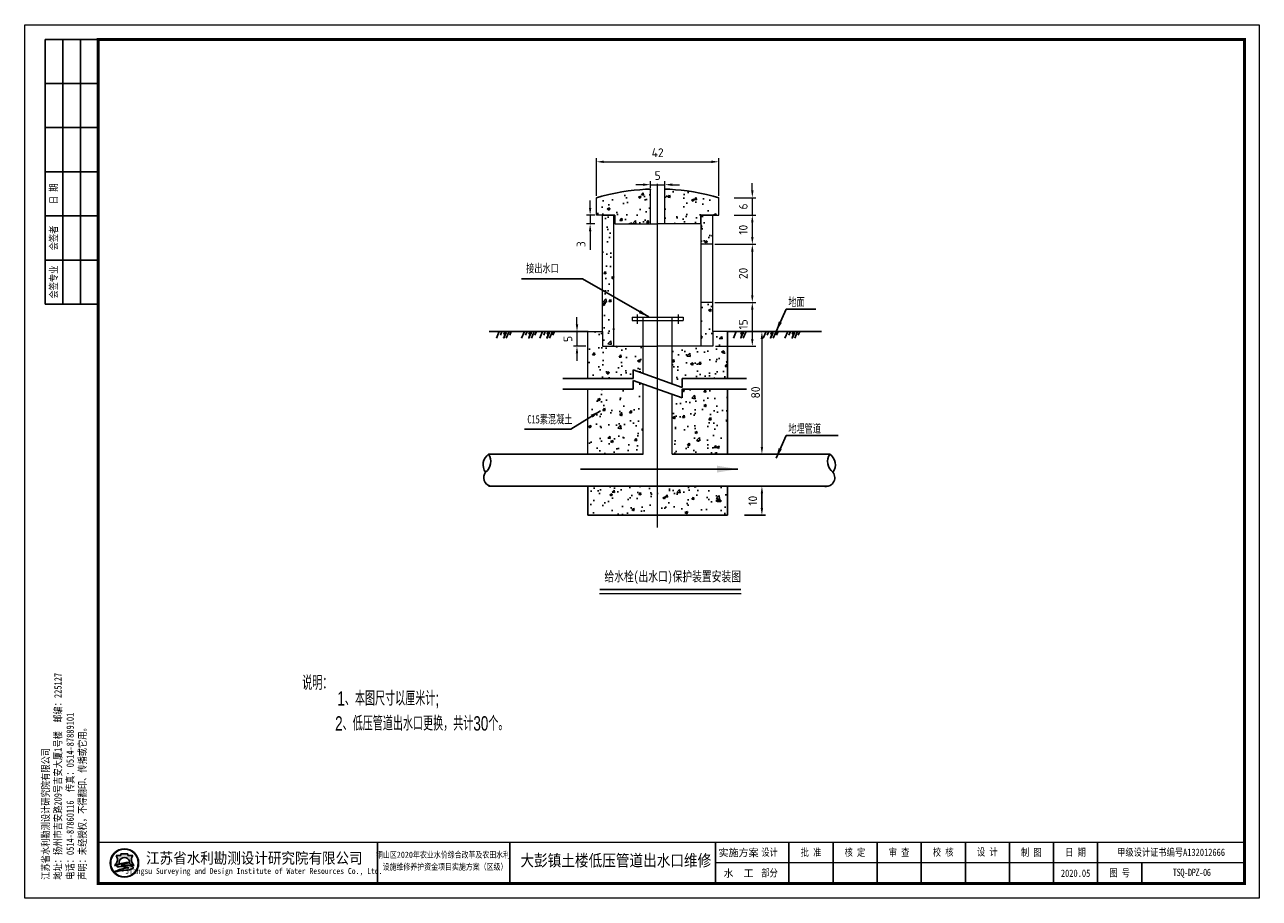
# Model space of a CAD drawing. Header units: millimetres. Extents: x 23647 to 54397, y 4269 to 8533.
# Tile 4 of 4: x 42455 to 42752, y 4502 to 4712. Entities that reach past the tile are written whole.
import ezdxf
from ezdxf.enums import TextEntityAlignment as Align
from ezdxf.lldxf.tags import DXFTag

# ---------------------------------------------------------------- set-up
doc = ezdxf.new("R2010")
doc.units = ezdxf.units.MM
doc.layers.add('分干管', color=92, linetype='Continuous', lineweight=40)
doc.layers.add('道路', color=7, linetype='Continuous', lineweight=40)
doc.layers.add('点划线', color=7, linetype='DASHDOTX2')
doc.layers.add('细线', color=7, linetype='Continuous')
doc.styles.add('GB', font='仿宋_GB2312.TTF', dxfattribs={"width": 0.8})
doc.styles.add('hze', font='hztxt_e.shx', dxfattribs={"width": 0.7, "height": 25, "bigfont": 'hztxt.shx'})
doc.styles.get("Standard").update_dxf_attribs({"font": 'tssdeng.shx', "bigfont": 'hztxt.shx'})
doc.styles.add('WMF-仿宋_GB23120', font='仿宋_GB2312.TTF')
doc.styles.add('图框', font='仿宋_GB2312.TTF', dxfattribs={"width": 0.8, "height": 4})
doc.styles.add('图框仿宋', font='仿宋_GB2312.TTF', dxfattribs={"width": 0.85})
tags = doc.linetypes.add('DASHDOTX2', pattern=[50.8, 25.4, -12.7, 0, -12.7]).pattern_tags.tags
tags[10:11] = [DXFTag(74, 4), DXFTag(75, 0), DXFTag(340, '0'), DXFTag(46, 1.0), DXFTag(50, 0.0), DXFTag(44, 0.0), DXFTag(45, 0.0)]
tags[8:9] = [DXFTag(74, 4), DXFTag(75, 0), DXFTag(340, '0'), DXFTag(46, 1.0), DXFTag(50, 0.0), DXFTag(44, 0.0), DXFTag(45, 0.0)]
tags[6:7] = [DXFTag(74, 4), DXFTag(75, 0), DXFTag(340, '0'), DXFTag(46, 1.0), DXFTag(50, 0.0), DXFTag(44, 0.0), DXFTag(45, 0.0)]
tags[4:5] = [DXFTag(74, 4), DXFTag(75, 0), DXFTag(340, '0'), DXFTag(46, 1.0), DXFTag(50, 0.0), DXFTag(44, 0.0), DXFTag(45, 0.0)]
doc.dimstyles.new('ISO-25', dxfattribs={"dimtxt": 3, "dimasz": 2.5, "dimexe": 1.25, "dimexo": 0.625, "dimtad": 1, "dimtxsty": 'Standard', "dimcen": 2.5, "dimadec": 0, "dimazin": 0, "dimtfac": 1, "dimtmove": 0, "dimatfit": 3, "dimfxl": 0, "dimarcsym": 0})
pattern_1 = [(49.99999999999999, (41518.03345835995, 4601.740159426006), (6.37646341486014, -0.5578679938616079), [0.6667500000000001, -7.33425]), (355, (41518.03345835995, 4601.740159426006), (-1.233498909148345, 6.686982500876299), [0.5334, -5.867399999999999]), (100.4509999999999, (41518.56482835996, 4601.693670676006), (5.142987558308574, 6.129084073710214), [0.56665, -6.23315]), (46.18420000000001, (41518.03345835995, 4603.518159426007), (9.487766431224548, -1.471481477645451), [1.000125, -11.001375]), (96.63559999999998, (41518.82410485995, 4603.395536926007), (8.3091482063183, 8.659894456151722), [0.8499749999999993, -9.349724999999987]), (351.1840000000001, (41518.03345835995, 4603.518159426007), (8.309161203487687, 8.659879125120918), [0.8000999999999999, -8.8011]), (21, (41518.92245835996, 4603.073659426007), (5.306520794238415, -3.579293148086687), [0.6667500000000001, -7.33425]), (326.0000000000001, (41518.92245835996, 4603.073659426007), (2.163070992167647, 6.446578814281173), [0.5334, -5.867399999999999]), (71.4514, (41519.36466585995, 4602.775385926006), (7.469577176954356, 2.86730002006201), [0.5666500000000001, -6.233150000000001]), (37.50000000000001, (41518.03345835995, 4601.740159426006), (0.1081011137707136, 2.959426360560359), [0, -5.796279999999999, 0, -5.9563, 0, -5.889625]), (7.499999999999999, (41518.03345835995, 4601.740159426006), (2.338688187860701, 3.506320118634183), [0, -3.395979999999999, 0, -5.662929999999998, 0, -2.244725]), (327.5, (41516.05098835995, 4601.740159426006), (4.745670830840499, -0.200506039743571), [0, -2.2225, 0, -6.9342, 0, -9.20115]), (317.5, (41515.16198835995, 4601.740159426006), (5.184521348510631, 0.8899271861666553), [0, -2.88925, 0, -4.605020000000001, 0, -6.534149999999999])]

# ---------------------------------------------------------------- blocks, each defined once
blk = doc.blocks.new('A$C05D009C4')
h = blk.add_hatch(color=152)
h.dxf.hatch_style = 1
h.paths.add_polyline_path([(38.76634422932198, 12.00000043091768, 1), (29.08865293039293, 12.00000043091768, 1)])
h.paths.add_polyline_path([(38.60348013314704, 12.00000043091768, 1), (29.25151702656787, 12.00000043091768, 1)], flags=16)
h = blk.add_hatch(color=152)
h.dxf.hatch_style = 1
edge = h.paths.add_edge_path()
edge.add_arc((35.80941788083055, 9.575133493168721), 1.461698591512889, 43.31770961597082, 70.37003522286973)
edge.add_arc((34.42980354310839, 5.707128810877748), 5.568375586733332, 70.37003522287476, 84.52854590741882)
edge.add_arc((33.84297116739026, -0.4193505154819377), 11.72289597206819, 84.5285459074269, 95.17746754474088)
edge.add_arc((33.98455820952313, 9.871856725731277), 1.831337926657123, 111.7965680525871, 130.9174013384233, ccw=False)
edge.add_arc((35.88031062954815, 5.131314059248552), 6.936886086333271, 98.84274785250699, 111.79656805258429, ccw=False)
edge.add_arc((36.94667027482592, -1.723119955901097), 13.873772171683, 95.21036804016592, 98.84274785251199, ccw=False)
edge.add_ellipse((33.92749857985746, 12.29239262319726), major_axis=(-1.773815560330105, 0), ratio=0.8776980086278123, start_angle=172.6538623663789, end_angle=176.9129867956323)
edge.add_arc((35.5198629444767, 1.961408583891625), 10.24870363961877, 88.99992913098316, 98.52267106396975)
edge.add_arc((35.12653322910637, 4.586134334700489), 7.594670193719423, 98.5226710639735, 116.8491039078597)
edge.add_arc((32.25213067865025, 10.26438692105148), 1.230336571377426, 116.8491039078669, 139.2900683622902)
edge.add_arc((31.46765470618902, 10.93937932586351), 0.1954369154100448, 139.2900683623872, 263.050638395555)
edge.add_arc((31.6508042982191, 12.44199076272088), 1.70916902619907, 263.0506383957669, 272.136251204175)
edge.add_arc((32.81845198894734, -18.86063921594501), 29.61523112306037, 88.46268833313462, 92.13625120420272, ccw=False)
edge.add_arc((33.47617064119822, 5.646726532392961), 5.099041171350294, 68.07113774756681, 88.46268833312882, ccw=False)
edge.add_arc((37.58583333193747, -10.91731833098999), 21.4080615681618, 95.91294384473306, 98.79521578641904)
edge.add_arc((36.21854744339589, -2.080308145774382), 12.46590188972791, 98.79521578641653, 117.8496747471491)
edge.add_arc((94.71745532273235, -228.4932870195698), 245.9934265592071, 104.7703900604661, 105.15790668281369, ccw=False)
edge.add_line((32.00239593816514, 9.371353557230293), (31.19887532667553, 9.045501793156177))
edge.add_arc((52.56004672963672, -88.12407043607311), 99.48982566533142, 100.90627282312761, 102.39834375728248, ccw=False)
edge.add_line((33.73627840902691, 9.56877043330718), (33.12568101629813, 9.380185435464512))
edge.add_arc((30.81630882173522, 37.972111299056), 28.68503833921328, 274.6177604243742, 279.6944367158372)
edge.add_arc((34.87653799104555, 14.20489724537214), 4.573507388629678, 279.694436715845, 287.6119267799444)
edge.add_arc((35.76080622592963, 11.41934255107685), 1.650966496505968, 287.6119267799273, 311.5140981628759)
edge.add_arc((36.67269599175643, 10.38914956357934), 0.2751610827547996, 311.5140981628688, 403.3177096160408)
edge = h.paths.add_edge_path()
edge.add_arc((38.34861255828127, 13.13700150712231), 2.066422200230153, 138.9741968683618, 204.1180883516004, ccw=False)
edge.add_line((36.78967462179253, 14.493398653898), (35.09257135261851, 14.49339865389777))
edge.add_line((35.09257135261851, 14.49339865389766), (35.09257135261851, 15.08006322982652))
edge.add_line((35.09257135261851, 15.08006322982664), (32.76242580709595, 15.08006322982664))
edge.add_line((32.7624258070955, 15.08006322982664), (32.7624258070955, 14.493398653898))
edge.add_line((32.7624258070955, 14.493398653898), (31.06532253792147, 14.49339865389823))
edge.add_arc((29.50638460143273, 13.13700150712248), 2.066422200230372, -24.118088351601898, 41.0258031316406, ccw=False)
edge.add_arc((27.96985254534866, 13.82490774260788), 3.749914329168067, 314.34412131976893, 335.8819116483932, ccw=False)
edge.add_arc((29.92445522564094, 14.17747483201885), 3.106664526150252, 282.3877277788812, 290.1465811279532)
edge.add_arc((26.86021156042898, 22.52986721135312), 12.00340818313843, 290.1465811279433, 296.6495194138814)
edge.add_ellipse((33.92749857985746, 12.29239262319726), major_axis=(-1.773815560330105, 0), ratio=0.8776980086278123, start_angle=176.9129867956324, end_angle=378.37473811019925, ccw=False)
edge.add_ellipse((33.92749857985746, 12.29239262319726), major_axis=(-1.773815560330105, 0), ratio=0.8776980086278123, start_angle=172.653862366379, end_angle=176.9129867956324, ccw=False)
edge.add_ellipse((33.92749857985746, 12.29239262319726), major_axis=(-1.773815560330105, 0), ratio=0.8776980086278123, start_angle=161.6252618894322, end_angle=172.653862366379, ccw=False)
edge.add_arc((40.9947855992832, 22.52986721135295), 12.00340818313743, 243.3504805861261, 249.853418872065)
edge.add_arc((37.93054193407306, 14.17747483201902), 3.106664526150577, 249.8534188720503, 257.61227222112)
edge.add_arc((39.8851446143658, 13.82490774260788), 3.74991432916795, 204.1180883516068, 225.6558786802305, ccw=False)
at = {"lineweight": 0}
for p, q in [((-9.660525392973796e-07, 4.309176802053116e-07), (-9.660525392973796e-07, 297.000000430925)), ((-9.660525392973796e-07, 297.000000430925), (419.9999990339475, 297.000000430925)), ((419.9999990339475, 297.000000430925), (419.9999990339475, 4.309176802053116e-07)), ((414.9999990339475, 12.00000043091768), (234.999999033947, 12.00000043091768)), ((419.9999990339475, 4.309176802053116e-07), (-9.660525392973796e-07, 4.309176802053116e-07))]:
    blk.add_line(p, q, dxfattribs=at)
for p, q in [((24.99999903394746, 292.000000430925), (6.999999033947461, 292.000000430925)), ((6.999999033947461, 292.000000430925), (6.999999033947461, 202.000000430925)), ((12.99999903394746, 292.000000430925), (12.99999903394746, 202.000000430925)), ((18.99999903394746, 292.000000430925), (18.99999903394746, 202.000000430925)), ((24.99999903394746, 277.000000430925), (6.999999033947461, 277.000000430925)), ((24.99999903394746, 262.000000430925), (6.999999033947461, 262.000000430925)), ((24.99999903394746, 247.000000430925), (6.999999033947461, 247.000000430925)), ((24.99999903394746, 232.000000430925), (6.999999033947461, 232.000000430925)), ((24.99999903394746, 217.000000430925), (6.999999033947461, 217.000000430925)), ((24.99999903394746, 202.000000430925), (6.999999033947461, 202.000000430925)), ((119.9999990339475, 19.00000043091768), (119.9999990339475, 5.000000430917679)), ((164.9999990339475, 19.00000043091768), (164.9999990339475, 5.000000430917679)), ((234.9999990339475, 19.00000043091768), (234.9999990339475, 5.00000043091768)), ((259.9999990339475, 19.00000043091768), (259.9999990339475, 5.00000043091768)), ((274.9999990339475, 19.00000043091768), (274.9999990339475, 5.00000043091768)), ((289.9999990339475, 19.00000043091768), (289.9999990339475, 5.00000043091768)), ((304.9999990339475, 19.00000043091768), (304.9999990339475, 5.00000043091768)), ((319.9999990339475, 19.00000043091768), (319.9999990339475, 5.00000043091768)), ((334.9999990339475, 19.00000043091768), (334.9999990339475, 5.00000043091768)), ((349.9999990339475, 19.00000043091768), (349.9999990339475, 5.00000043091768)), ((364.9999990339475, 19.00000043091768), (364.9999990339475, 5.00000043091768)), ((379.999999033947, 12.00000043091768), (379.9999990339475, 5.00000043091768))]:
    blk.add_line(p, q)
at = {"lineweight": 0, "const_width": 1}
blk.add_lwpolyline([(24.99999903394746, 292.000000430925), (414.9999990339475, 292.000000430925), (414.9999990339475, 5.000000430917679), (24.99999903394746, 5.000000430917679)], close=True, dxfattribs=at)
at = {"lineweight": 0, "const_width": 0.4}
blk.add_lwpolyline([(414.9999990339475, 19.00000043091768), (24.99999903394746, 19.00000043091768)], dxfattribs=at)
at = {"color": 152}
for points in [[(32.24412084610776, 11.80161810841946, -0.02838203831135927), (30.9944621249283, 11.26089297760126, -0.03386732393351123), (30.59091593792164, 11.14313889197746, 0.09425397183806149), (31.39241893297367, 12.29262291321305, 0.2921547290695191), (31.06532253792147, 14.49339865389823), (32.7624258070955, 14.493398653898), (32.7624258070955, 15.08006322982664), (35.09257135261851, 15.08006322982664), (35.09257135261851, 14.49339865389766), (36.78967462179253, 14.493398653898, 0.29215472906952), (36.46257822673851, 12.29262291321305, 0.09425397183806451), (37.26408122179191, 11.14313889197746, -0.03386732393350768), (36.86053503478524, 11.26089297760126, -0.02838203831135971), (35.61087631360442, 11.80161810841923)], [(35.69874016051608, 12.20855107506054, 0.04157472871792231), (34.00099750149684, 12.0969388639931, 0.08013502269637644), (31.69645858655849, 11.36209207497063, 0.09823132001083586), (31.31950936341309, 11.06684910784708, 0.599439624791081), (31.4440083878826, 10.74537819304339, 0.03966424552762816), (31.71451524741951, 10.73400959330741, -0.01603031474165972), (33.61296736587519, 10.7439323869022, -0.08921046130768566), (35.38043369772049, 10.37684313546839, 0.01257694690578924), (34.31246967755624, 10.23900910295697, 0.08333285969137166), (30.39505916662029, 8.941746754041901, -0.001690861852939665), (32.00239593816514, 9.371353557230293), (31.19887532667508, 9.045501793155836, -0.006510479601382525), (33.73627840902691, 9.56877043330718), (33.12568101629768, 9.380185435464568, 0.02215480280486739), (35.64668768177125, 9.69670034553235, 0.03456031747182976), (36.26033635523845, 9.845760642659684, 0.1046726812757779), (36.85507394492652, 10.1831109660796, 0.4234638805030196), (36.87289239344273, 10.57792197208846, 0.1185893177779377), (36.30046705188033, 10.95188092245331, 0.06185687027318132), (34.96074712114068, 11.25013391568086, 0.04649815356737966), (32.78508617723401, 11.25571562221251, -0.08362449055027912), (33.30456005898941, 11.57226876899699, -0.05658197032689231), (34.81395098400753, 11.985748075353, -0.01585057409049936), (35.68675431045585, 12.0933255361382)]]:
    blk.add_lwpolyline(points, format="xyb", dxfattribs=at)
for radius in [4.838845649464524, 4.675981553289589]:
    blk.add_circle((33.92749857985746, 12.00000043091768), radius, dxfattribs=at)
blk.add_arc((35.88031062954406, 5.131314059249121), 6.936886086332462, 98.84274785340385, 111.796568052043, dxfattribs=at)
for start_param, end_param in [(2.820892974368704, 6.603884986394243), (3.013378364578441, 3.087714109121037)]:
    blk.add_ellipse((33.92749857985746, 12.29239262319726), major_axis=(-1.773815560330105, 0), ratio=0.8776980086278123, start_param=start_param, end_param=end_param, dxfattribs=at)
at = {"style": '图框'}
for s, p in [('实施方案', (242.8339290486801, 15.50000043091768)), ('水  工', (242.8339290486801, 8.50000043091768))]:
    blk.add_text(s, height=2.5, dxfattribs=at).set_placement(p, align=Align.MIDDLE_CENTER)
for s, height, width, p in [('江苏省水利勘测设计研究院有限公司', 3.75, 0.9, (78.12731828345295, 13.75084632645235)), ('铜山区2020年农业水价综合改革及农田水利 ', 2.105352, 0.8, (142.9967436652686, 14.87314912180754)), ('Jiangsu Surveying and Design Institute of Water Resources Co., Ltd.', 2, 0.8, (77.95519032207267, 9.01340422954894)), ('设施维修养护资金项目实施方案（区级）', 2.105352, 0.8, (142.9855656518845, 10.78126492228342))]:
    blk.add_text(s, height=height, dxfattribs=dict(at, width=width)).set_placement(p, align=Align.MIDDLE)
at = {"char_height": 2.5, "rotation": 90, "style": '图框'}
for s, insert, attachment_point in [('日 期', (9.99999903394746, 239.500000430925), 5), ('会签者', (9.99999903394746, 224.500000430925), 5), ('会签专业', (9.99999903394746, 209.500000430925), 5), ('江苏省水利勘测设计研究院有限公司\\P地址：扬州市吉安路209号吉安大厦1号楼  邮编：225127\\P电话：0514-87860116  传真：0514-87889101\\P声明：未经授权，不得翻印、传播或它用。', (5.878844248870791, 6.298893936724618), 1)]:
    blk.add_mtext(s, dxfattribs=dict(at, insert=insert, attachment_point=attachment_point))
at = {"char_height": 2.5, "attachment_point": 5, "style": '图框'}
for s, insert in [('设计', (253.4021526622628, 15.50000043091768)), ('批 准', (267.4999990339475, 15.50000043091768)), ('核 定', (282.4374990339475, 15.4722226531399)), ('审 查', (297.4305545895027, 15.47328670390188)), ('校 核', (312.4652768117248, 15.54328199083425)), ('设 计', (327.4722212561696, 15.59333100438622)), ('制 图', (342.416665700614, 15.47792459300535)), ('日 期', (357.4999990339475, 15.50000043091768)), ('甲级设计证书编号A132012666', (389.9999990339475, 15.50000043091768)), ('部分', (253.4021526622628, 8.50000043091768)), ('2020.05', (357.4999990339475, 8.500000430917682)), ('图 号', (372.4999990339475, 8.50000043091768))]:
    blk.add_mtext(s, dxfattribs=dict(at, insert=insert))

msp = doc.modelspace()

# ---------------------------------------------------------------- hatches: boundary and pattern name
at = {"layer": '细线'}
h = msp.add_hatch(dxfattribs=at)
h.set_pattern_fill('AR-CONC', color=256, scale=0.035, style=0)
h.set_pattern_definition(pattern_1)
h.paths.add_polyline_path([(42592.29809311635, 4670.601854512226), (42592.29809311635, 4666.401854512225), (42596.67309311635, 4666.401854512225), (42596.67309311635, 4664.301854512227), (42605.24809311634, 4664.301854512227), (42605.24809311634, 4672.672679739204, 0.06269560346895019)])
h.paths.add_polyline_path([(42608.74809311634, 4672.672679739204), (42608.74809311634, 4664.301854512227), (42617.32309311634, 4664.301854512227), (42617.32309311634, 4666.401854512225), (42621.69809311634, 4666.401854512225), (42621.69809311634, 4670.601854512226, 0.06269560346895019)])
h = msp.add_hatch(dxfattribs=at)
h.set_pattern_fill('AR-CONC', color=256, scale=0.035, style=0)
h.set_pattern_definition(pattern_1)
h.paths.add_polyline_path([(42596.49809311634, 4666.401854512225), (42593.69809311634, 4666.401854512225), (42593.69809311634, 4638.401854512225), (42593.69809311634, 4634.901854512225), (42596.49809311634, 4634.901854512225)])
h.paths.add_polyline_path([(42620.29809311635, 4666.401854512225), (42617.49809311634, 4666.401854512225), (42617.49809311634, 4659.401854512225), (42620.29809311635, 4659.401854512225)])
h.paths.add_polyline_path([(42620.29809311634, 4645.401854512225), (42617.49809311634, 4645.401854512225), (42617.49809311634, 4634.901854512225), (42620.29809311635, 4634.901854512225), (42620.29809311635, 4638.401854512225)])
h = msp.add_hatch(dxfattribs=at)
h.set_pattern_fill('AR-CONC', color=256, scale=0.035, style=0)
h.set_pattern_definition(pattern_1)
h.paths.add_polyline_path([(42610.49809311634, 4634.901854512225), (42610.49809311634, 4625.860396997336), (42612.86552018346, 4625.015090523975), (42612.86552018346, 4627.110096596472), (42623.79809311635, 4627.110096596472), (42623.79809311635, 4638.401854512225), (42620.29809311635, 4638.401854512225), (42620.29809311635, 4634.901854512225)])
h.paths.add_polyline_path([(42593.69809311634, 4634.901854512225), (42593.69809311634, 4638.401854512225), (42590.19809311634, 4638.401854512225), (42590.19809311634, 4627.110096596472), (42601.13066604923, 4627.110096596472), (42601.13066604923, 4629.20510266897), (42603.49809311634, 4628.359796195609), (42603.49809311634, 4634.901854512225)])
h.paths.add_polyline_path([(42603.49809311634, 4625.815269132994), (42601.13066604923, 4626.660575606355), (42601.13066604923, 4624.565569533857), (42590.19809311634, 4624.565569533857), (42590.19809311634, 4608.958972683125), (42603.49809311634, 4608.958972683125)])
h.paths.add_polyline_path([(42623.79809311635, 4624.565569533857), (42612.86552018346, 4624.565569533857), (42612.86552018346, 4622.470563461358), (42610.49809311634, 4623.31586993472), (42610.49809311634, 4608.958972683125), (42623.79809311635, 4608.958972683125)])
h = msp.add_hatch(dxfattribs=at)
h.set_pattern_fill('AR-CONC', color=256, scale=0.035, style=0)
h.set_pattern_definition([(49.99999999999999, (41518.03345835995, 4628.297277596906), (6.37646341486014, -0.5578679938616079), [0.6667500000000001, -7.33425]), (355, (41518.03345835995, 4628.297277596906), (-1.233498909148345, 6.686982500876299), [0.5334, -5.867399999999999]), (100.4509999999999, (41518.56482835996, 4628.250788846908), (5.142987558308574, 6.129084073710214), [0.56665, -6.23315]), (46.18420000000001, (41518.03345835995, 4630.075277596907), (9.487766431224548, -1.471481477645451), [1.000125, -11.001375]), (96.63559999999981, (41518.82410485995, 4629.952655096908), (8.3091482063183, 8.659894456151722), [0.8499749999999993, -9.349724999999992]), (351.1840000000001, (41518.03345835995, 4630.075277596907), (8.309161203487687, 8.659879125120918), [0.8000999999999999, -8.8011]), (21, (41518.92245835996, 4629.630777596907), (5.306520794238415, -3.579293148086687), [0.6667500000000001, -7.33425]), (326.0000000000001, (41518.92245835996, 4629.630777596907), (2.163070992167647, 6.446578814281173), [0.5334, -5.867399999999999]), (71.4514, (41519.36466585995, 4629.332504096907), (7.469577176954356, 2.86730002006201), [0.5666500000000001, -6.233150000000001]), (37.50000000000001, (41518.03345835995, 4628.297277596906), (0.1081011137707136, 2.959426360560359), [0, -5.796279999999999, 0, -5.9563, 0, -5.889625]), (7.499999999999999, (41518.03345835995, 4628.297277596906), (2.338688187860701, 3.506320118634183), [0, -3.395979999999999, 0, -5.662929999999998, 0, -2.244725]), (327.5, (41516.05098835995, 4628.297277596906), (4.745670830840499, -0.200506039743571), [0, -2.2225, 0, -6.9342, 0, -9.20115]), (317.5, (41515.16198835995, 4628.297277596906), (5.184521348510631, 0.8899271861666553), [0, -2.88925, 0, -4.605020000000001, 0, -6.534149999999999])])
h.paths.add_polyline_path([(42606.99809311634, 4594.258972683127), (42606.99809311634, 4601.258972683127), (42590.19809311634, 4601.258972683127), (42590.19809311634, 4594.258972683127)])
h.paths.add_polyline_path([(42623.79809311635, 4594.258972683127), (42623.79809311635, 4601.258972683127), (42606.99809311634, 4601.258972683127), (42606.99809311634, 4594.258972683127)])

# ---------------------------------------------------------------- linework, layer by layer
for centre, radius, start, end in [((42568.08808591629, 4606.412090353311), 3.083992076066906, 124.326308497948, 216.0126735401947), ((42563.55142326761, 4607.198196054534), 3.305571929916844, 308.152996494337, 32.18598554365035), ((42651.20630189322, 4607.198196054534), 3.305571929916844, 147.8140144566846, 231.847003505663), ((42646.66963924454, 4606.412090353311), 3.083992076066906, 323.9873264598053, 55.67369150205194), ((42567.26245394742, 4603.295835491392), 2.117358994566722, 142.0205459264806, 254.1505711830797), ((42647.49527121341, 4603.295835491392), 2.117358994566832, 254.1505711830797, 37.97945407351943)]:
    msp.add_arc(centre, radius, start, end)
at = {"layer": '分干管', "flags": 128}
msp.add_lwpolyline([(42593.01468373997, 4576.435935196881, 0.42, 0.42, 0), (42627.02102712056, 4576.435935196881, 0.3, 0.3, 0)], format="xyseb", dxfattribs=at)
at = {"layer": '分干管', "lineweight": 0, "flags": 128}
msp.add_lwpolyline([(42593.01468373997, 4575.479305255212), (42627.11906696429, 4575.479305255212)], dxfattribs=at)
at = {"layer": '点划线', "color": 7, "lineweight": 20, "ltscale": 0.5}
msp.add_line((42606.99809311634, 4591.281355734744), (42606.99809311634, 4673.96375002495), dxfattribs=at)
at = {"layer": '细线'}
for p, q in [((42566.43732381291, 4638.401854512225), (42590.28397667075, 4638.401854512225)), ((42568.90436076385, 4638.401854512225), (42568.21133866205, 4636.847968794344)), ((42569.54831818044, 4638.401854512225), (42569.1686017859, 4637.550459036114)), ((42571.27037981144, 4638.401854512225), (42570.57735770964, 4636.847968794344)), ((42571.7844271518, 4638.401854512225), (42571.40471075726, 4637.550459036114)), ((42574.94585419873, 4638.401854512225), (42574.25283209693, 4636.847968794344)), ((42575.58981161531, 4638.401854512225), (42575.21009522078, 4637.550459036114)), ((42577.31187324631, 4638.401854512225), (42576.61885114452, 4636.847968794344)), ((42577.82592058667, 4638.401854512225), (42577.44620419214, 4637.550459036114)), ((42579.32048046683, 4638.401854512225), (42578.62745836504, 4636.847968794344)), ((42579.96443788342, 4638.401854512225), (42579.58472148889, 4637.550459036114)), ((42581.68649951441, 4638.401854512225), (42580.99347741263, 4636.847968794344)), ((42582.20054685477, 4638.401854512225), (42581.82083046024, 4637.550459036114)), ((42623.79809311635, 4638.401854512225), (42646.45330625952, 4638.401854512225)), ((42623.79809311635, 4638.401854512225), (42623.79809311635, 4627.110096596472)), ((42625.93060547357, 4638.401854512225), (42625.23758337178, 4636.847968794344)), ((42628.29662452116, 4638.401854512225), (42627.60360241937, 4636.847968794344)), ((42633.11663279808, 4638.401854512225), (42632.42361069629, 4636.847968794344)), ((42633.76059021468, 4638.401854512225), (42633.38087382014, 4637.550459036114)), ((42635.48265184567, 4638.401854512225), (42634.78962974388, 4636.847968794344)), ((42635.99669918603, 4638.401854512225), (42635.6169827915, 4637.550459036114)), ((42638.29999608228, 4638.401854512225), (42637.60697398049, 4636.847968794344)), ((42638.94395349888, 4638.401854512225), (42638.56423710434, 4637.550459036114)), ((42640.66601512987, 4638.401854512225), (42639.97299302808, 4636.847968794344)), ((42641.18006247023, 4638.401854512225), (42640.8003460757, 4637.550459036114)), ((42601.13066604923, 4629.20510266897), (42612.86552018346, 4625.015090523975)), ((42601.13066604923, 4629.20510266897), (42601.13066604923, 4627.110096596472)), ((42584.22402202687, 4627.110096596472), (42601.13066604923, 4627.110096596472)), ((42584.22402202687, 4624.565569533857), (42601.13066604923, 4624.565569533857)), ((42601.13066604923, 4626.660575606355), (42601.13066604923, 4624.565569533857)), ((42601.13066604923, 4626.660575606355), (42612.86552018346, 4622.470563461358)), ((42612.86552018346, 4627.110096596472), (42628.36254174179, 4627.110096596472)), ((42612.86552018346, 4627.110096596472), (42612.86552018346, 4625.015090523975)), ((42612.86552018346, 4624.565569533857), (42612.86552018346, 4622.470563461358)), ((42612.86552018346, 4624.565569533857), (42628.36254174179, 4624.565569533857)), ((42623.79809311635, 4624.565569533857), (42623.79809311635, 4608.958972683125)), ((42603.49809311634, 4608.958972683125), (42566.34900641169, 4608.958972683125)), ((42610.49809311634, 4608.958972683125), (42648.40871874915, 4608.958972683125)), ((42610.49809311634, 4601.258972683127), (42566.34900641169, 4601.258972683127)), ((42590.19809311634, 4601.258972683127), (42590.19809311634, 4594.258972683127)), ((42610.49809311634, 4601.258972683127), (42648.07354365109, 4601.258972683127)), ((42623.79809311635, 4594.258972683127), (42623.79809311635, 4601.258972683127)), ((42626.00403912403, 4601.258972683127), (42632.95675273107, 4601.258972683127)), ((42632.08175273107, 4599.508972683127), (42632.08175273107, 4596.008972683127)), ((42590.19809311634, 4594.258972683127), (42623.79809311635, 4594.258972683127)), ((42627.90648123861, 4594.258972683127), (42632.95675273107, 4594.258972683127))]:
    msp.add_line(p, q, dxfattribs=at)
for points in [[(42592.29809311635, 4670.601854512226), (42593.60713577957, 4670.965347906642), (42595.27535930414, 4671.376335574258), (42596.87238413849, 4671.716124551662), (42598.4077882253, 4671.994292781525), (42599.88903841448, 4672.218307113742), (42601.32209123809, 4672.394124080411), (42602.71178976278, 4672.52658674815), (42604.06213530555, 4672.619696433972), (42605.24809311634, 4672.672679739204), (42605.24809311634, 4672.548418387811)], [(42621.69809311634, 4670.601854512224), (42620.38905045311, 4670.96534790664), (42618.72082692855, 4671.376335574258), (42617.12380209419, 4671.716124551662), (42615.58839800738, 4671.994292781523), (42614.10714781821, 4672.218307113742), (42612.6740949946, 4672.394124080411), (42611.2843964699, 4672.52658674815), (42609.93405092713, 4672.619696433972), (42608.74809311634, 4672.672679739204), (42608.74809311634, 4672.548418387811)]]:
    msp.add_lwpolyline(points, dxfattribs=at)
at = {"layer": '细线', "end_tangent": (0.7915681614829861, -0.6110808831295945)}
for points in [[(42570.3648628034, 4638.401854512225), (42570.29250552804, 4638.247944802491), (42570.25742524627, 4638.08773193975), (42570.42781458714, 4638.037665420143), (42570.43282560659, 4637.962565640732), (42570.3576540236, 4637.877452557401), (42569.99682916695, 4637.887465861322), (42570.26243626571, 4638.167838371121), (42570.42280251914, 4638.267971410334), (42570.48795206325, 4638.227918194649), (42570.46289486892, 4638.112765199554), (42570.48795206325, 4638.042672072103), (42570.52804336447, 4637.982592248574), (42570.45788280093, 4637.767306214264), (42570.32257374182, 4637.807359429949), (42570.16721850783, 4637.777319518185), (42570.14717338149, 4638.117771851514), (42570.45788280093, 4638.192871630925), (42570.41278048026, 4638.077718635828), (42570.40776841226, 4637.912499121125), (42570.31756272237, 4637.907492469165), (42570.45287178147, 4638.348078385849), (42570.53806645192, 4638.162831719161), (42570.4177914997, 4637.997612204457), (42570.32257374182, 4637.822379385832), (42570.33760784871, 4637.772312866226), (42570.30753963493, 4637.521979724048), (42570.18726468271, 4637.552019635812), (42570.18225261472, 4637.817372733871), (42570.2824824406, 4637.932525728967), (42570.35264300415, 4637.757292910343), (42570.33259682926, 4637.617106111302), (42570.34763093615, 4637.531993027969), (42570.22735598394, 4637.491939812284), (42570.23236805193, 4637.426853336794), (42570.15218440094, 4637.196547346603), (42570.13213822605, 4637.136467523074), (42570.25742524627, 4637.552019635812), (42570.27245935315, 4637.587066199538), (42570.15218440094, 4637.441873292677), (42570.13213822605, 4637.32672029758), (42570.11209309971, 4637.136467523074), (42570.0669897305, 4637.066373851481), (42570.02188636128, 4637.031327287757), (42569.97678299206, 4636.996280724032), (42569.91163449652, 4636.926187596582), (42569.92165758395, 4636.936200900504), (42569.96174888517, 4636.871114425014), (42570.12712720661, 4637.001287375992), (42570.02689842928, 4637.18152739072), (42570.10708103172, 4637.316706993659), (42570.19728777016, 4637.386800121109), (42570.23737907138, 4637.567039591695), (42570.28749346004, 4637.687199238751)], [(42576.40635623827, 4638.401854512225), (42576.33399896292, 4638.247944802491), (42576.29891868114, 4638.08773193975), (42576.46930802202, 4638.037665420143), (42576.47431904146, 4637.962565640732), (42576.39914745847, 4637.877452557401), (42576.03832260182, 4637.887465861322), (42576.30392970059, 4638.167838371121), (42576.46429595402, 4638.267971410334), (42576.52944549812, 4638.227918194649), (42576.50438830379, 4638.112765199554), (42576.52944549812, 4638.042672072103), (42576.56953679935, 4637.982592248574), (42576.49937623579, 4637.767306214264), (42576.36406717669, 4637.807359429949), (42576.2087119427, 4637.777319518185), (42576.18866681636, 4638.117771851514), (42576.49937623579, 4638.192871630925), (42576.45427391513, 4638.077718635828), (42576.44926184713, 4637.912499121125), (42576.35905615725, 4637.907492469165), (42576.49436521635, 4638.348078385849), (42576.57955988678, 4638.162831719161), (42576.45928493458, 4637.997612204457), (42576.36406717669, 4637.822379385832), (42576.37910128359, 4637.772312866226), (42576.3490330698, 4637.521979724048), (42576.22875811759, 4637.552019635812), (42576.2237460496, 4637.817372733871), (42576.32397587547, 4637.932525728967), (42576.39413643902, 4637.757292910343), (42576.37409026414, 4637.617106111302), (42576.38912437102, 4637.531993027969), (42576.26884941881, 4637.491939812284), (42576.27386148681, 4637.426853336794), (42576.19367783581, 4637.196547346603), (42576.17363166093, 4637.136467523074), (42576.29891868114, 4637.552019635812), (42576.31395278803, 4637.587066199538), (42576.19367783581, 4637.441873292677), (42576.17363166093, 4637.32672029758), (42576.15358653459, 4637.136467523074), (42576.10848316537, 4637.066373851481), (42576.06337979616, 4637.031327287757), (42576.01827642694, 4636.996280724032), (42575.95312793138, 4636.926187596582), (42575.96315101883, 4636.936200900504), (42576.00324232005, 4636.871114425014), (42576.16862064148, 4637.001287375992), (42576.06839186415, 4637.18152739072), (42576.1485744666, 4637.316706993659), (42576.23878120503, 4637.386800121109), (42576.27887250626, 4637.567039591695), (42576.32898689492, 4637.687199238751)], [(42580.78098250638, 4638.401854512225), (42580.70862523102, 4638.247944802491), (42580.67354494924, 4638.08773193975), (42580.84393429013, 4638.037665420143), (42580.84894530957, 4637.962565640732), (42580.77377372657, 4637.877452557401), (42580.41294886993, 4637.887465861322), (42580.67855596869, 4638.167838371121), (42580.83892222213, 4638.267971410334), (42580.90407176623, 4638.227918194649), (42580.8790145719, 4638.112765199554), (42580.90407176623, 4638.042672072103), (42580.94416306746, 4637.982592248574), (42580.8740025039, 4637.767306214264), (42580.7386934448, 4637.807359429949), (42580.58333821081, 4637.777319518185), (42580.56329308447, 4638.117771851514), (42580.8740025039, 4638.192871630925), (42580.82890018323, 4638.077718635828), (42580.82388811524, 4637.912499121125), (42580.73368242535, 4637.907492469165), (42580.86899148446, 4638.348078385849), (42580.95418615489, 4638.162831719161), (42580.83391120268, 4637.997612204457), (42580.7386934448, 4637.822379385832), (42580.75372755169, 4637.772312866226), (42580.72365933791, 4637.521979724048), (42580.6033843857, 4637.552019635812), (42580.5983723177, 4637.817372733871), (42580.69860214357, 4637.932525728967), (42580.76876270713, 4637.757292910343), (42580.74871653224, 4637.617106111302), (42580.76375063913, 4637.531993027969), (42580.64347568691, 4637.491939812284), (42580.64848775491, 4637.426853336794), (42580.56830410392, 4637.196547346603), (42580.54825792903, 4637.136467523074), (42580.67354494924, 4637.552019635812), (42580.68857905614, 4637.587066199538), (42580.56830410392, 4637.441873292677), (42580.54825792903, 4637.32672029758), (42580.5282128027, 4637.136467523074), (42580.48310943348, 4637.066373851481), (42580.43800606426, 4637.031327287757), (42580.39290269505, 4636.996280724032), (42580.32775419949, 4636.926187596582), (42580.33777728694, 4636.936200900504), (42580.37786858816, 4636.871114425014), (42580.54324690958, 4637.001287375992), (42580.44301813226, 4637.18152739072), (42580.5232007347, 4637.316706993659), (42580.61340747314, 4637.386800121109), (42580.65349877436, 4637.567039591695), (42580.70361316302, 4637.687199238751)], [(42627.39110751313, 4638.401854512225), (42627.31875023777, 4638.247944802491), (42627.28366995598, 4638.08773193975), (42627.45405929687, 4638.037665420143), (42627.45907031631, 4637.962565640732), (42627.38389873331, 4637.877452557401), (42627.02307387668, 4637.887465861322), (42627.28868097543, 4638.167838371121), (42627.44904722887, 4638.267971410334), (42627.51419677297, 4638.227918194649), (42627.48913957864, 4638.112765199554), (42627.51419677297, 4638.042672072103), (42627.5542880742, 4637.982592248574), (42627.48412751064, 4637.767306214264), (42627.34881845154, 4637.807359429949), (42627.19346321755, 4637.777319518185), (42627.17341809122, 4638.117771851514), (42627.48412751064, 4638.192871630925), (42627.43902518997, 4638.077718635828), (42627.43401312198, 4637.912499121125), (42627.3438074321, 4637.907492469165), (42627.4791164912, 4638.348078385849), (42627.56431116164, 4638.162831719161), (42627.44403620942, 4637.997612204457), (42627.34881845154, 4637.822379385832), (42627.36385255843, 4637.772312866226), (42627.33378434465, 4637.521979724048), (42627.21350939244, 4637.552019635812), (42627.20849732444, 4637.817372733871), (42627.30872715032, 4637.932525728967), (42627.37888771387, 4637.757292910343), (42627.35884153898, 4637.617106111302), (42627.37387564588, 4637.531993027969), (42627.25360069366, 4637.491939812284), (42627.25861276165, 4637.426853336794), (42627.17842911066, 4637.196547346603), (42627.15838293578, 4637.136467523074), (42627.28366995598, 4637.552019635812), (42627.29870406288, 4637.587066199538), (42627.17842911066, 4637.441873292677), (42627.15838293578, 4637.32672029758), (42627.13833780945, 4637.136467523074), (42627.09323444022, 4637.066373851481), (42627.04813107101, 4637.031327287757), (42627.00302770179, 4636.996280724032), (42626.93787920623, 4636.926187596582), (42626.94790229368, 4636.936200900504), (42626.9879935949, 4636.871114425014), (42627.15337191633, 4637.001287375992), (42627.053143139, 4637.18152739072), (42627.13332574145, 4637.316706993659), (42627.22353247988, 4637.386800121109), (42627.26362378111, 4637.567039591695), (42627.31373816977, 4637.687199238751)], [(42634.57713483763, 4638.401854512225), (42634.50477756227, 4638.247944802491), (42634.4696972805, 4638.08773193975), (42634.64008662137, 4638.037665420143), (42634.64509764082, 4637.962565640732), (42634.56992605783, 4637.877452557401), (42634.20910120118, 4637.887465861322), (42634.47470829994, 4638.167838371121), (42634.63507455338, 4638.267971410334), (42634.70022409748, 4638.227918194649), (42634.67516690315, 4638.112765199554), (42634.70022409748, 4638.042672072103), (42634.7403153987, 4637.982592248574), (42634.67015483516, 4637.767306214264), (42634.53484577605, 4637.807359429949), (42634.37949054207, 4637.777319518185), (42634.35944541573, 4638.117771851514), (42634.67015483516, 4638.192871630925), (42634.62505251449, 4638.077718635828), (42634.62004044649, 4637.912499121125), (42634.5298347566, 4637.907492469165), (42634.66514381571, 4638.348078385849), (42634.75033848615, 4638.162831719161), (42634.63006353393, 4637.997612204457), (42634.53484577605, 4637.822379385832), (42634.54987988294, 4637.772312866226), (42634.51981166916, 4637.521979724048), (42634.39953671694, 4637.552019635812), (42634.39452464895, 4637.817372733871), (42634.49475447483, 4637.932525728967), (42634.56491503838, 4637.757292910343), (42634.54486886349, 4637.617106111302), (42634.55990297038, 4637.531993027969), (42634.43962801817, 4637.491939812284), (42634.44464008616, 4637.426853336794), (42634.36445643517, 4637.196547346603), (42634.34441026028, 4637.136467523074), (42634.4696972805, 4637.552019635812), (42634.48473138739, 4637.587066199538), (42634.36445643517, 4637.441873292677), (42634.34441026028, 4637.32672029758), (42634.32436513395, 4637.136467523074), (42634.27926176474, 4637.066373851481), (42634.23415839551, 4637.031327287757), (42634.1890550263, 4636.996280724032), (42634.12390653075, 4636.926187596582), (42634.13392961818, 4636.936200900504), (42634.17402091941, 4636.871114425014), (42634.33939924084, 4637.001287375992), (42634.23917046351, 4637.18152739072), (42634.31935306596, 4637.316706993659), (42634.40955980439, 4637.386800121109), (42634.44965110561, 4637.567039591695), (42634.49976549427, 4637.687199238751)], [(42639.76049812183, 4638.401854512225), (42639.68814084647, 4638.247944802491), (42639.6530605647, 4638.08773193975), (42639.82344990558, 4638.037665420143), (42639.82846092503, 4637.962565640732), (42639.75328934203, 4637.877452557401), (42639.39246448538, 4637.887465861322), (42639.65807158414, 4638.167838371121), (42639.81843783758, 4638.267971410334), (42639.88358738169, 4638.227918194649), (42639.85853018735, 4638.112765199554), (42639.88358738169, 4638.042672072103), (42639.92367868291, 4637.982592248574), (42639.85351811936, 4637.767306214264), (42639.71820906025, 4637.807359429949), (42639.56285382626, 4637.777319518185), (42639.54280869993, 4638.117771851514), (42639.85351811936, 4638.192871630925), (42639.80841579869, 4638.077718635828), (42639.80340373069, 4637.912499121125), (42639.7131980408, 4637.907492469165), (42639.84850709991, 4638.348078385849), (42639.93370177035, 4638.162831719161), (42639.81342681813, 4637.997612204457), (42639.71820906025, 4637.822379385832), (42639.73324316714, 4637.772312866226), (42639.70317495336, 4637.521979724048), (42639.58290000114, 4637.552019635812), (42639.57788793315, 4637.817372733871), (42639.67811775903, 4637.932525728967), (42639.74827832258, 4637.757292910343), (42639.7282321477, 4637.617106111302), (42639.74326625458, 4637.531993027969), (42639.62299130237, 4637.491939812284), (42639.62800337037, 4637.426853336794), (42639.54781971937, 4637.196547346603), (42639.52777354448, 4637.136467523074), (42639.6530605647, 4637.552019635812), (42639.66809467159, 4637.587066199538), (42639.54781971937, 4637.441873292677), (42639.52777354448, 4637.32672029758), (42639.50772841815, 4637.136467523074), (42639.46262504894, 4637.066373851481), (42639.41752167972, 4637.031327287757), (42639.37241831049, 4636.996280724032), (42639.30726981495, 4636.926187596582), (42639.31729290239, 4636.936200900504), (42639.35738420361, 4636.871114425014), (42639.52276252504, 4637.001287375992), (42639.42253374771, 4637.18152739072), (42639.50271635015, 4637.316706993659), (42639.5929230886, 4637.386800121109), (42639.63301438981, 4637.567039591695), (42639.68312877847, 4637.687199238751)]]:
    msp.add_spline(points, degree=3, dxfattribs=at)
at = {"layer": '细线'}
for points in [[(42631.79008606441, 4599.508972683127), (42632.37341939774, 4599.508972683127), (42632.08175273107, 4601.258972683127)], [(42631.79008606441, 4596.008972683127), (42632.37341939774, 4596.008972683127), (42632.08175273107, 4594.258972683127)]]:
    msp.add_solid(points, dxfattribs=at)
at = {"layer": '道路', "color": 7, "lineweight": 20}
for p, q in [((42592.29809311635, 4671.039354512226), (42592.29809311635, 4680.112627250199)), ((42594.04809311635, 4679.237627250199), (42619.94809311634, 4679.237627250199)), ((42621.69809311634, 4671.039354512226), (42621.69809311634, 4680.112627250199)), ((42621.69809311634, 4671.039354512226), (42621.69809311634, 4674.883933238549)), ((42603.49809311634, 4673.734488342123), (42601.74809311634, 4673.734488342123)), ((42605.24809311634, 4672.985918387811), (42605.24809311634, 4674.609488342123)), ((42605.24809311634, 4673.734488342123), (42608.74809311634, 4673.734488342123)), ((42608.74809311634, 4672.714210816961), (42608.74809311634, 4674.609488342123)), ((42610.49809311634, 4673.734488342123), (42612.24809311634, 4673.734488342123)), ((42629.77773248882, 4672.351854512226), (42629.77773248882, 4674.101854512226)), ((42590.76273628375, 4668.151854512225), (42590.76273628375, 4669.901854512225)), ((42625.42074633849, 4670.601854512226), (42630.65273248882, 4670.601854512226)), ((42629.77773248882, 4670.601854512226), (42629.77773248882, 4666.401854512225)), ((42591.86059311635, 4666.401854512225), (42589.88773628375, 4666.401854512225)), ((42590.76273628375, 4666.401854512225), (42590.76273628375, 4664.301854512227)), ((42593.69809311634, 4638.401854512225), (42593.69809311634, 4666.401854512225)), ((42596.49809311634, 4634.901854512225), (42596.49809311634, 4666.401854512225)), ((42617.49809311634, 4634.901854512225), (42617.49809311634, 4666.401854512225)), ((42620.29809311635, 4638.401854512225), (42620.29809311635, 4666.401854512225)), ((42625.42074633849, 4666.401854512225), (42630.65273248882, 4666.401854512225)), ((42625.42074633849, 4666.401854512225), (42630.65273248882, 4666.401854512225)), ((42591.86059311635, 4664.301854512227), (42589.88773628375, 4664.301854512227)), ((42629.77773248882, 4664.651854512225), (42629.77773248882, 4662.901854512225)), ((42629.77773248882, 4664.651854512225), (42629.77773248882, 4661.151854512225)), ((42590.76273628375, 4662.551854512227), (42590.76273628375, 4658.040743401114)), ((42620.29809311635, 4659.401854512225), (42617.49809311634, 4659.401854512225)), ((42620.73559311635, 4659.401854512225), (42630.65273248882, 4659.401854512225)), ((42620.73559311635, 4659.401854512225), (42630.65273248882, 4659.401854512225)), ((42629.77773248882, 4657.651854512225), (42629.77773248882, 4647.151854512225)), ((42620.29809311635, 4645.401854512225), (42617.49809311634, 4645.401854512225)), ((42620.73559311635, 4645.401854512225), (42630.65273248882, 4645.401854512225)), ((42620.73559311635, 4645.401854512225), (42630.65273248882, 4645.401854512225)), ((42602.04170911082, 4642.558091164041), (42602.04170911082, 4640.269150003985)), ((42611.95447712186, 4642.558091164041), (42611.95447712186, 4640.269150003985)), ((42629.77773248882, 4643.651854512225), (42629.77773248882, 4636.651854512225)), ((42587.59773161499, 4640.151854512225), (42587.59773161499, 4641.901854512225)), ((42600.89332820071, 4641.863097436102), (42600.89332820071, 4641.101531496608)), ((42600.89332820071, 4641.863097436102), (42613.10285803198, 4641.863097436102)), ((42600.89332820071, 4641.101531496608), (42613.10285803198, 4641.101531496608)), ((42603.49809311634, 4634.901854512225), (42603.49809311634, 4641.863097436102)), ((42610.49809311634, 4634.901854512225), (42610.49809311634, 4641.863097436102)), ((42613.10285803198, 4641.863097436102), (42613.10285803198, 4641.101531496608)), ((42589.76059311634, 4638.401854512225), (42586.72273161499, 4638.401854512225)), ((42587.59773161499, 4638.401854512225), (42587.59773161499, 4634.901854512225)), ((42590.19809311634, 4627.110096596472), (42590.19809311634, 4638.401854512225)), ((42590.19809311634, 4638.401854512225), (42593.69809311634, 4638.401854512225)), ((42593.69809311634, 4638.401854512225), (42593.69809311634, 4634.901854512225)), ((42623.79809311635, 4638.401854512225), (42620.29809311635, 4638.401854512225)), ((42620.29809311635, 4638.401854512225), (42620.29809311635, 4634.901854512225)), ((42623.79809311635, 4627.110096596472), (42623.79809311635, 4638.401854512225)), ((42632.34934875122, 4638.401854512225), (42631.20675273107, 4638.401854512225)), ((42632.08175273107, 4636.651854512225), (42632.08175273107, 4610.708972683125)), ((42589.76059311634, 4634.901854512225), (42586.72273161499, 4634.901854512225)), ((42593.69809311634, 4634.901854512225), (42606.99809311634, 4634.901854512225)), ((42603.49809311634, 4628.359796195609), (42603.49809311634, 4634.901854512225)), ((42620.29809311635, 4634.901854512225), (42606.99809311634, 4634.901854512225)), ((42610.49809311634, 4625.860396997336), (42610.49809311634, 4634.901854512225)), ((42620.29809311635, 4634.901854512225), (42617.49809311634, 4634.901854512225)), ((42620.94547202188, 4634.901854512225), (42630.65273248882, 4634.901854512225)), ((42620.94547202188, 4634.901854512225), (42630.65273248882, 4634.901854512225)), ((42587.59773161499, 4633.151854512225), (42587.59773161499, 4631.401854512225)), ((42590.19809311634, 4608.958972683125), (42590.19809311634, 4624.565569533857)), ((42603.49809311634, 4608.958972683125), (42603.49809311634, 4625.815269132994)), ((42623.79809311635, 4617.401854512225), (42623.79809311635, 4624.565569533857)), ((42610.49809311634, 4608.958972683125), (42610.49809311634, 4623.31586993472)), ((42631.64425273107, 4608.958972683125), (42631.20675273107, 4608.958972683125))]:
    msp.add_line(p, q, dxfattribs=at)
at = {"layer": '道路', "color": 7, "lineweight": 20, "ltscale": 0.4}
for p, q in [((42605.24809311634, 4664.301854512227), (42605.24809311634, 4672.672679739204)), ((42608.74809311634, 4664.301854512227), (42608.74809311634, 4672.672679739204)), ((42592.29809311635, 4666.401854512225), (42592.29809311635, 4670.601854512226)), ((42621.69809311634, 4666.401854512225), (42621.69809311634, 4670.601854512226)), ((42596.67309311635, 4666.401854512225), (42592.29809311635, 4666.401854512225)), ((42596.67309311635, 4666.401854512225), (42596.67309311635, 4664.301854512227)), ((42617.32309311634, 4666.401854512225), (42621.69809311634, 4666.401854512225)), ((42617.32309311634, 4666.401854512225), (42617.32309311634, 4664.301854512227)), ((42596.67309311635, 4664.301854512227), (42606.99809311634, 4664.301854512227)), ((42617.32309311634, 4664.301854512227), (42606.99809311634, 4664.301854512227))]:
    msp.add_line(p, q, dxfattribs=at)
at = {"layer": '道路', "color": 7, "lineweight": 20, "ltscale": 0.5}
for p, q in [((42606.99809311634, 4666.401854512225), (42606.99809311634, 4673.96375002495)), ((42593.69809311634, 4666.401854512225), (42593.52309311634, 4666.401854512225)), ((42593.69809311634, 4666.401854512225), (42596.67309311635, 4666.401854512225)), ((42620.29809311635, 4666.401854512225), (42617.32309311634, 4666.401854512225)), ((42620.29809311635, 4666.401854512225), (42620.47309311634, 4666.401854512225))]:
    msp.add_line(p, q, dxfattribs=at)
at = {"layer": '道路', "color": 7}
for points in [[(42594.04809311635, 4679.529293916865), (42594.04809311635, 4678.945960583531), (42592.29809311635, 4679.237627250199)], [(42619.94809311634, 4679.529293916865), (42619.94809311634, 4678.945960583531), (42621.69809311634, 4679.237627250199)], [(42629.48606582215, 4672.351854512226), (42630.06939915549, 4672.351854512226), (42629.77773248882, 4670.601854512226)], [(42590.47106961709, 4668.151854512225), (42591.05440295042, 4668.151854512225), (42590.76273628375, 4666.401854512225)], [(42629.48606582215, 4664.651854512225), (42630.06939915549, 4664.651854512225), (42629.77773248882, 4666.401854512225)], [(42629.48606582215, 4664.651854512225), (42630.06939915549, 4664.651854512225), (42629.77773248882, 4666.401854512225)], [(42590.47106961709, 4662.551854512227), (42591.05440295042, 4662.551854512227), (42590.76273628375, 4664.301854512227)], [(42629.48606582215, 4661.151854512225), (42630.06939915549, 4661.151854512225), (42629.77773248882, 4659.401854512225)], [(42629.48606582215, 4657.651854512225), (42630.06939915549, 4657.651854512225), (42629.77773248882, 4659.401854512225)], [(42629.48606582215, 4647.151854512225), (42630.06939915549, 4647.151854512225), (42629.77773248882, 4645.401854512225)], [(42629.48606582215, 4643.651854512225), (42630.06939915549, 4643.651854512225), (42629.77773248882, 4645.401854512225)], [(42587.30606494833, 4640.151854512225), (42587.88939828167, 4640.151854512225), (42587.59773161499, 4638.401854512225)], [(42629.48606582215, 4636.651854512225), (42630.06939915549, 4636.651854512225), (42629.77773248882, 4634.901854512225)], [(42631.79008606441, 4636.651854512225), (42632.37341939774, 4636.651854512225), (42632.08175273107, 4638.401854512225)], [(42587.30606494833, 4633.151854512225), (42587.88939828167, 4633.151854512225), (42587.59773161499, 4634.901854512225)], [(42631.79008606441, 4610.708972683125), (42632.37341939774, 4610.708972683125), (42632.08175273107, 4608.958972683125)]]:
    msp.add_solid(points, dxfattribs=at)
at = {"layer": '道路', "color": 7, "lineweight": 20}
for points in [[(42603.49809311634, 4674.026155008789), (42603.49809311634, 4673.442821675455), (42605.24809311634, 4673.734488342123)], [(42610.49809311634, 4674.026155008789), (42610.49809311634, 4673.442821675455), (42608.74809311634, 4673.734488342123)]]:
    msp.add_solid(points, dxfattribs=at)

# ---------------------------------------------------------------- block references
at = {"xscale": 0.7071428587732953, "yscale": 0.707142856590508, "zscale": 0.7071428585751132}
msp.add_blockref('A$C05D009C4', (42454.73788157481, 4502.173931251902), dxfattribs=at)

# ---------------------------------------------------------------- texts
at = {"color": 7, "lineweight": 0, "style": 'WMF-仿宋_GB23120', "width": 0.7}
for s, p in [('接出水口', (42575.37347418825, 4652.63165106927)), ('地面', (42638.447169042, 4644.542444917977)), ('C15素混凝土', (42575.65027301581, 4616.337414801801)), ('地埋管道', (42638.447169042, 4614.122859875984))]:
    msp.add_text(s, height=2, dxfattribs=at).set_placement(p)
at = {"linetype": 'Continuous', "style": 'hze', "width": 0.7}
for s, p in [('说明：', (42525.13325997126, 4554.144883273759)), ('1、本图尺寸以厘米计;', (42542.19334509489, 4550.088828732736)), ('2、低压管道出水口更换，共计30个。', (42550.25996445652, 4544.35540602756))]:
    msp.add_text(s, height=3.456, dxfattribs=at).set_placement(p, align=Align.MIDDLE)
at = {"style": '图框仿宋', "width": 0.85}
msp.add_text('大彭镇土楼低压管道出水口维修', height=2.828571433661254, dxfattribs=at).set_placement((42596.94215468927, 4511.280756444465), align=Align.MIDDLE_CENTER)
at = {"insert": (42735.46979460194, 4508.184645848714), "char_height": 1.767857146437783, "width": 22.67239798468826, "attachment_point": 5, "style": '图框'}
msp.add_mtext('{\\T0.9;TSQ-DPZ\\fSimSun|b0|i0|c134|p2;-06}', dxfattribs=at)
at = {"style": 'GB', "width": 0.7}
msp.add_attdef('给水栓(出水口)保护装置安装图', text='平立剖面图(一)', height=2.4, dxfattribs=at).set_placement((42610.61832098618, 4579.416437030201), align=Align.MIDDLE)
at = {"layer": '细线', "color": 7}
msp.add_text('80', height=2.1, rotation=90, dxfattribs=at).set_placement((42631.61227748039, 4622.342531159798))
at = {"layer": '细线', "color": 7, "insert": (42629.89425273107, 4597.758972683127), "char_height": 2.1, "attachment_point": 5, "rotation": 90}
msp.add_mtext('10', dxfattribs=at)
at = {"layer": '道路', "color": 7, "lineweight": 20, "char_height": 2.1, "attachment_point": 5}
for s, insert in [('42', (42606.99809311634, 4681.425127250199)), ('5', (42606.99809311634, 4675.921988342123))]:
    msp.add_mtext(s, dxfattribs=dict(at, insert=insert))
at = {"layer": '道路', "color": 7, "lineweight": 20, "char_height": 2.1, "attachment_point": 5, "rotation": 90}
for s, insert in [('6', (42627.59023248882, 4668.501854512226)), ('10', (42627.59023248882, 4662.901854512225)), ('3', (42588.57523628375, 4659.421298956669)), ('20', (42627.59023248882, 4652.401854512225)), ('15', (42627.59023248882, 4640.151854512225)), ('5', (42585.41023161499, 4636.651854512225))]:
    msp.add_mtext(s, dxfattribs=dict(at, insert=insert))

# ---------------------------------------------------------------- leaders
at = {"layer": '细线'}
for points, override in [([(42604.84784999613, 4641.968518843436), (42588.96132385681, 4651.068290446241), (42574.26940793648, 4651.068290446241)], {"dimgap": 0.625, "dimtad": 0}), ([(42635.48265184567, 4638.401854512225), (42637.90956918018, 4643.843459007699), (42645.07038256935, 4643.843459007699)], {"dimgap": 0.625, "dimtad": 0}), ([(42593.24784421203, 4619.382730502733), (42586.12657951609, 4614.969900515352), (42574.96366270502, 4614.969900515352)], {"dimgap": 0.625, "dimtad": 0}), ([(42635.48265184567, 4607.982269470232), (42637.90956918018, 4613.423873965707), (42650.43528712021, 4613.423873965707)], {"dimgap": 0.625, "dimtad": 0}), ([(42626.28877078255, 4605.356693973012), (42588.46895437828, 4605.356693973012)], {"dimasz": 5, "dimgap": 0.625, "dimtad": 0})]:
    msp.add_leader(points, dimstyle='ISO-25', override=override, dxfattribs=at)

doc.saveas('drawing.dxf')
